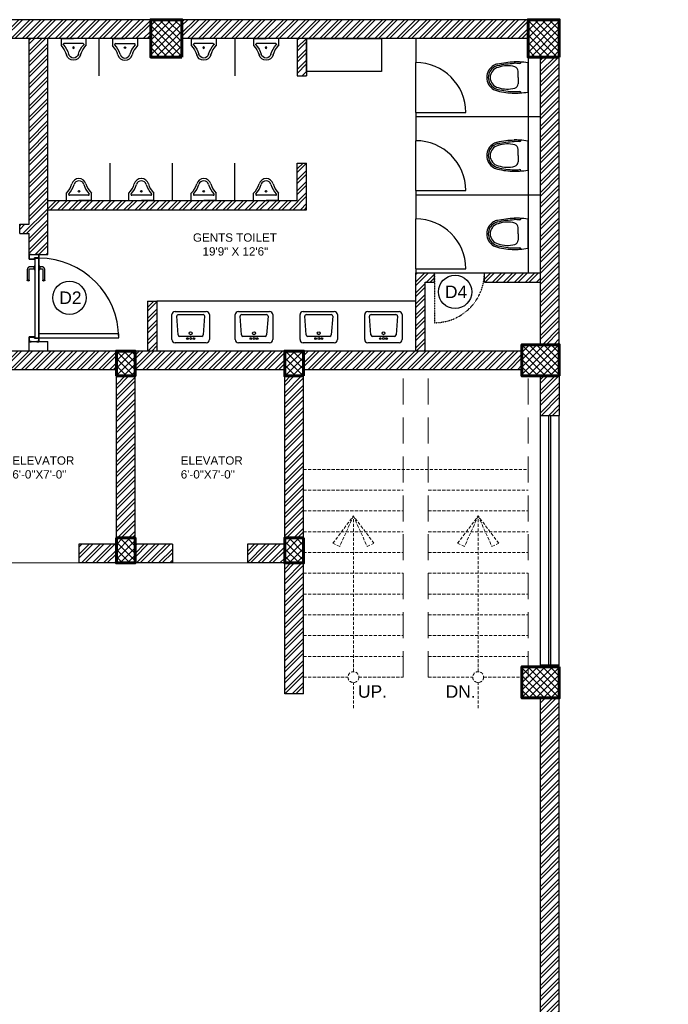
# Model space of a CAD drawing. Header units: inches. Extents: x 130606 to 158499, y 12149 to 19359.
# Tile 18 of 21: x 131524 to 131836, y 17878 to 18352. Entities that reach past the tile are written whole.
import ezdxf

# ---------------------------------------------------------------- set-up
doc = ezdxf.new("R2010")
doc.units = ezdxf.units.IN
doc.header["$MEASUREMENT"] = 0
doc.linetypes.add('HIDDEN', pattern=[0.375, 0.25, -0.125])
for name, color, linetype, lineweight in [('00-GRIDTEXT', 1, 'Continuous', 13), ('door 2', 42, 'Continuous', 20), ('KIT TEXT.', 5, 'Continuous', 5), ('PD_BRICK WALL_115', 134, 'Continuous', 30), ('PD_BRICK WALL_230', 4, 'Continuous', 50), ('PD_COLUMN', 2, 'Continuous', 60), ('PD_DOOR', 42, 'Continuous', 25), ('PD_FIXTURE', 21, 'Continuous', 25), ('PD_FURNITURE_LOOSE', 20, 'Continuous', 18), ('PD_HATCH', 45, 'Continuous', 9), ('PD_STAIR', 32, 'Continuous', 13), ('PD_WINDOW', 140, 'Continuous', 25)]:
    doc.layers.add(name, color=color, linetype=linetype, lineweight=lineweight)
doc.layers.add('PD_025_TEXT', color=61, linetype='Continuous')
doc.styles.add('ISO', font='isocp.shx', dxfattribs={"height": 250})
doc.styles.get("Standard").update_dxf_attribs({"font": 'arial.ttf', "height": 6})
doc.styles.add('style1', font='arial.ttf', dxfattribs={"height": 500})
doc.styles.add('STYLE3', font='romans.shx', dxfattribs={"height": 4})
pattern_1 = [(45, (276111.2745, 44121.918), (-1.767766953, 1.767766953), []), (135, (276111.2745, 44121.918), (-1.767766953, -1.767766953), [])]
pattern_2 = [(45, (157797.4604, 36231.8138), (-2.65165043, 2.65165043), []), (45, (157799.228, 36231.8138), (-2.65165043, 2.65165043), [])]

# ---------------------------------------------------------------- blocks, each defined once
blk = doc.blocks.new('A$C6E471120')
at = {"layer": 'KIT TEXT.', "color": 251, "char_height": 60.18, "attachment_point": 7, "style": 'ISO'}
for s, insert, width in [('\\pi300.49;{\\Fromans|c0;\\W0.8;WORK TABLE}', (-5068, -328, 489), 1050.28), ('\\pi325.49;{\\Fromans|c0;\\W0.8;WORK TABLE \\P\\pi370.19;WITH SINK}', (-834, -1718, 489), 1100.28), ('\\pi300.49;{\\Fromans|c0;\\W0.8;WORK TABLE}', (-5344, -1933, 489), 1050.28), ('\\pi300.49;{\\Fromans|c0;\\W0.8;WORK TABLE}', (-5344, -2683, 489), 1050.28), ('\\pi526.07;{\\Fromans|c0;\\W0.8; \\P\\pi263.59;CHEST FREEZER}', (-2321, -2769, 489), 1100.28), ('\\pi526.07;{\\Fromans|c0;\\W0.8; \\P\\pi263.59;CHEST FREEZER}', (-1183, -2769, 489), 1100.28)]:
    blk.add_mtext(s, dxfattribs=dict(at, insert=insert, width=width))
blk = doc.blocks.new('LV')
at = {"color": 251}
for p, q in [((-254, 510), (254, 510)), ((-305, 51), (-305, 459)), ((-205, 127), (-226, 431)), ((-201, 458), (203, 458)), ((228, 431), (205, 127)), ((305, 459), (305, 51)), ((254, 0), (-254, 0)), ((180, 103), (-180, 103))]:
    blk.add_line(p, q, dxfattribs=at)
for centre, radius in [((0, 154), 23.6), ((-51, 67), 14.4), ((0, 67), 15.3), ((51, 67), 14.4)]:
    blk.add_circle(centre, radius, dxfattribs=at)
for centre, radius, start, end in [((-254, 459), 50.8, 90, 180), ((254, 459), 50.8, 0, 90), ((-201, 433), 25.4, 90, 184.2016), ((203, 433), 25.4, 355.4179, 90), ((-254, 51), 50.8, 180, 270), ((-180, 129), 25.4, 184.2016, 270), ((180, 129), 25.4, 270, 355.4179), ((254, 51), 50.8, 270, 0)]:
    blk.add_arc(centre, radius, start, end, dxfattribs=at)
blk = doc.blocks.new('A$C33087201')
at = {"color": 251}
for p, q in [((0, 290), (165, 290)), ((0, 290), (0, 193)), ((330, 290), (165, 290)), ((330, 290), (330, 193)), ((38, 221), (292, 221))]:
    blk.add_line(p, q, dxfattribs=at)
blk.add_circle((165, 168), 10.4, dxfattribs=at)
for centre, radius, start, end in [((-216, -16), 301, 16.9059, 44.1446), ((38, 211), 10, 90, 221.8242), ((-216, -16), 331, 16.9059, 41.8242), ((546, -16), 331, 138.1758, 163.0941), ((546, -16), 301, 135.8554, 163.0941), ((292, 211), 10, 318.1758, 90), ((165, 96), 96.2, 195.0681, 270.0943), ((165, 96), 66.2, 195.0681, 270.0943), ((165, 96), 66.2, 269.9057, 344.9319), ((165, 96), 96.2, 269.9057, 344.9319)]:
    blk.add_arc(centre, radius, start, end, dxfattribs=at)
blk = doc.blocks.new('D4')
at = {"layer": 'PD_DOOR', "color": 251}
blk.add_circle((0, 0), 8, dxfattribs=at)
at = {"layer": 'PD_DOOR', "color": 251, "insert": (-4.87, 3.03), "char_height": 6, "width": 47.1418, "attachment_point": 1}
blk.add_mtext('D4', dxfattribs=at)
blk = doc.blocks.new('A$C24556D30')
at = {"color": 251}
for p, q in [((170, 400), (170, 20)), ((300, 210), (300, 292)), ((300, 210), (300, 128))]:
    blk.add_line(p, q, dxfattribs=at)
for points in [[(280, 413, 0.02753), (170, 400, 0.02753)], [(570, 386, 0.054905), (350, 415, 0.054905)], [(565, 366, 0.054905), (350, 395, 0.054905)], [(300, 210), (300, 290, 0.704392)], [(300, 210), (300, 130, -0.704392)], [(170, 20, 0.02753), (280, 7, 0.02753)], [(565, 54, -0.054905), (350, 25, -0.054905)], [(570, 34, -0.054905), (350, 5, -0.054905)]]:
    blk.add_lwpolyline(points, format="xyb", dxfattribs=at)
for centre, radius, start, end in [((280, 413), 20, 184.5905, 273.8823), ((350, -585), 1000, 90, 94.0204), ((350, -585), 980, 90, 94.0204), ((360, 292), 60, 105.9249, 180), ((439, 15), 348, 69.701, 105.9249), ((530, 210), 135, 0, 77.2425), ((530, 210), 160, 60, 77.2425), ((530, 210), 180, 60, 77.2425), ((530, 210), 160, 0, 60), ((530, 210), 180, 0, 60), ((530, 210), 135, 282.7575, 0), ((530, 210), 160, 300, 0), ((530, 210), 180, 300, 0), ((280, 7), 20, 86.1177, 175.4095), ((350, 1005), 1000, 265.9796, 270), ((350, 1005), 980, 265.9796, 270), ((360, 128), 60, 180, 254.0751), ((439, 405), 348, 254.0751, 290.299), ((530, 210), 160, 282.7575, 300), ((530, 210), 180, 282.7575, 300)]:
    blk.add_arc(centre, radius, start, end, dxfattribs=at)
blk = doc.blocks.new('door 1')
at = {"layer": 'PD_DOOR', "color": 251}
for p, q in [((159756, 15338), (159696, 15338)), ((159696, 15338), (159696, 15313)), ((159696, 15313), (159696, 15338)), ((159696, 15338), (159756, 15338)), ((159696, 15213), (159696, 15338)), ((159696, 15313), (159698, 15313)), ((159698, 15313), (159696, 15313)), ((159698, 15313), (159698, 15336)), ((159698, 15336), (159754, 15336)), ((159754, 15336), (159698, 15336)), ((159698, 15336), (159698, 15313)), ((159754, 15336), (159754, 15268)), ((159754, 15268), (159754, 15336)), ((159756, 15266), (159756, 15338)), ((159756, 15338), (159756, 15266)), ((160473, 15356), (160473, 15360)), ((160473, 15360), (160473, 15356)), ((160603, 15360), (160473, 15360)), ((160473, 15360), (160473, 15336)), ((160473, 15360), (160473, 15360)), ((160473, 15335), (160473, 15360)), ((160473, 15335), (160473, 15339)), ((160473, 15339), (160473, 15335)), ((160473, 15336), (160473, 15335)), ((160473, 15335), (160603, 15335)), ((160605, 15273), (160605, 15263)), ((160622, 15273), (160605, 15273)), ((160605, 15273), (160622, 15273)), ((160615, 15323), (160615, 15273)), ((160640, 15273), (160615, 15273)), ((160615, 15273), (160622, 15273)), ((160622, 15273), (160625, 15273)), ((160625, 15273), (160628, 15273)), ((160628, 15273), (160631, 15273)), ((160628, 15273), (160650, 15273)), ((160631, 15273), (160634, 15273)), ((160634, 15273), (160640, 15273)), ((160650, 15273), (160634, 15273)), ((160640, 15273), (160640, 15323)), ((160650, 15263), (160650, 15273)), ((160796, 15338), (160736, 15338)), ((160736, 15338), (160736, 15266)), ((160736, 15266), (160736, 15338)), ((160736, 15338), (160796, 15338)), ((160738, 15268), (160738, 15336)), ((160738, 15336), (160794, 15336)), ((160794, 15336), (160738, 15336)), ((160738, 15336), (160738, 15268)), ((160794, 15336), (160794, 15313)), ((160794, 15313), (160794, 15336)), ((160794, 15313), (160796, 15313)), ((160796, 15313), (160794, 15313)), ((160796, 15313), (160796, 15338)), ((160796, 15338), (160796, 15313)), ((160796, 15338), (160796, 15213)), ((159698, 15238), (159696, 15238)), ((159696, 15238), (159696, 15213)), ((159696, 15213), (159696, 15238)), ((159696, 15238), (159698, 15238)), ((159696, 15213), (159741, 15213)), ((159741, 15213), (159696, 15213)), ((159696, 15213), (159744, 15213)), ((159744, 15213), (159696, 15213)), ((159698, 15215), (159698, 15238)), ((159698, 15238), (159698, 15215)), ((159739, 15215), (159698, 15215)), ((159698, 15215), (159739, 15215)), ((159754, 15268), (159739, 15268)), ((159739, 15268), (159739, 15215)), ((159739, 15215), (159739, 15268)), ((159739, 15268), (159754, 15268)), ((159741, 15213), (159741, 15266)), ((159741, 15266), (159756, 15266)), ((159756, 15266), (159741, 15266)), ((159741, 15266), (159741, 15213)), ((160748, 15263), (159744, 15263)), ((159744, 15263), (159744, 15213)), ((160748, 15263), (159744, 15263)), ((159744, 15263), (159744, 15213)), ((159794, 15213), (159744, 15213)), ((159744, 15213), (159744, 14209)), ((159744, 15213), (160748, 15213)), ((159744, 15213), (159794, 15213)), ((159744, 15213), (159794, 15213)), ((159794, 15213), (159744, 15213)), ((159794, 14209), (159794, 15213)), ((159794, 15213), (160748, 15213)), ((159794, 15213), (160748, 15213)), ((160748, 15213), (159794, 15213)), ((160473, 15165), (160473, 15161)), ((160473, 15161), (160473, 15165)), ((160603, 15165), (160473, 15165)), ((160473, 15165), (160473, 15141)), ((160473, 15165), (160473, 15165)), ((160473, 15140), (160473, 15165)), ((160650, 15263), (160605, 15263)), ((160605, 15263), (160650, 15263)), ((160605, 15213), (160605, 15203)), ((160605, 15213), (160650, 15213)), ((160639, 15213), (160605, 15213)), ((160605, 15203), (160650, 15203)), ((160650, 15203), (160605, 15203)), ((160615, 15203), (160615, 15178)), ((160615, 15203), (160640, 15203)), ((160640, 15203), (160615, 15203)), ((160618, 15268), (160618, 15263)), ((160638, 15268), (160618, 15268)), ((160618, 15268), (160638, 15268)), ((160638, 15263), (160618, 15263)), ((160618, 15263), (160638, 15263)), ((160618, 15213), (160618, 15208)), ((160618, 15213), (160638, 15213)), ((160618, 15213), (160618, 15213)), ((160638, 15213), (160618, 15213)), ((160618, 15208), (160638, 15208)), ((160638, 15208), (160618, 15208)), ((160638, 15263), (160638, 15268)), ((160638, 15208), (160638, 15213)), ((160650, 15213), (160639, 15213)), ((160640, 15178), (160640, 15203)), ((160650, 15203), (160650, 15213)), ((160736, 15266), (160751, 15266)), ((160751, 15266), (160736, 15266)), ((160753, 15268), (160738, 15268)), ((160738, 15268), (160753, 15268)), ((160748, 15213), (160748, 15263)), ((160748, 15263), (160748, 15213)), ((160748, 15213), (160796, 15213)), ((160796, 15213), (160748, 15213)), ((160751, 15266), (160751, 15213)), ((160751, 15213), (160751, 15266)), ((160751, 15213), (160796, 15213)), ((160796, 15213), (160751, 15213)), ((160753, 15215), (160753, 15268)), ((160753, 15268), (160753, 15215)), ((160794, 15215), (160753, 15215)), ((160753, 15215), (160794, 15215)), ((160796, 15238), (160794, 15238)), ((160794, 15238), (160794, 15215)), ((160794, 15215), (160794, 15238)), ((160794, 15238), (160796, 15238)), ((160796, 15213), (160796, 15238)), ((160796, 15238), (160796, 15213)), ((160473, 15144), (160473, 15140)), ((160473, 15140), (160473, 15144)), ((160473, 15141), (160473, 15140)), ((160473, 15140), (160603, 15140)), ((159744, 14209), (159794, 14209))]:
    blk.add_line(p, q, dxfattribs=at)
at = {"layer": 'PD_DOOR', "color": 251, "flags": 128}
for points in [[(160460, 15348), (160460, 15348), (160460, 15349), (160461, 15349), (160461, 15350), (160461, 15350), (160461, 15351), (160461, 15351), (160461, 15352), (160461, 15352), (160461, 15353), (160462, 15353), (160462, 15353), (160462, 15354), (160462, 15354), (160463, 15355), (160463, 15355), (160463, 15356), (160464, 15356), (160464, 15356), (160464, 15357), (160465, 15357), (160465, 15357), (160465, 15358), (160466, 15358), (160466, 15358), (160467, 15358), (160467, 15359), (160467, 15359), (160468, 15359), (160468, 15359), (160469, 15359), (160469, 15360), (160470, 15360), (160470, 15360), (160471, 15360), (160471, 15360), (160472, 15360), (160472, 15360), (160473, 15360), (160473, 15360)], [(160473, 15335), (160472, 15335), (160472, 15335), (160471, 15335), (160471, 15335), (160470, 15335), (160470, 15336), (160469, 15336), (160469, 15336), (160469, 15336), (160468, 15336), (160468, 15336), (160467, 15337), (160467, 15337), (160466, 15337), (160466, 15337), (160465, 15338), (160465, 15338), (160465, 15338), (160464, 15339), (160464, 15339), (160464, 15339), (160463, 15340), (160463, 15340), (160463, 15340), (160462, 15341), (160462, 15341), (160462, 15342), (160462, 15342), (160461, 15343), (160461, 15343), (160461, 15344), (160461, 15344), (160461, 15345), (160461, 15345), (160461, 15346), (160461, 15346), (160460, 15347), (160460, 15347), (160460, 15348), (160460, 15348)], [(160640, 15323), (160640, 15324), (160640, 15326), (160640, 15327), (160640, 15329), (160640, 15330), (160639, 15332), (160639, 15333), (160639, 15334), (160638, 15336), (160637, 15337), (160637, 15339), (160636, 15340), (160635, 15341), (160635, 15343), (160634, 15344), (160633, 15345), (160632, 15346), (160631, 15347), (160630, 15348), (160629, 15350), (160628, 15351), (160627, 15352), (160626, 15352), (160624, 15353), (160623, 15354), (160622, 15355), (160621, 15356), (160619, 15356), (160618, 15357), (160617, 15358), (160615, 15358), (160614, 15359), (160612, 15359), (160611, 15359), (160609, 15360), (160608, 15360), (160606, 15360), (160605, 15360), (160603, 15360), (160603, 15360)], [(160603, 15335), (160603, 15335), (160604, 15335), (160604, 15335), (160605, 15335), (160605, 15335), (160606, 15335), (160606, 15335), (160607, 15335), (160607, 15334), (160608, 15334), (160608, 15334), (160609, 15334), (160609, 15333), (160610, 15333), (160610, 15333), (160610, 15333), (160611, 15332), (160611, 15332), (160612, 15332), (160612, 15331), (160612, 15331), (160613, 15331), (160613, 15330), (160613, 15330), (160613, 15329), (160614, 15329), (160614, 15329), (160614, 15328), (160614, 15328), (160615, 15327), (160615, 15327), (160615, 15326), (160615, 15326), (160615, 15325), (160615, 15325), (160615, 15324), (160615, 15324), (160615, 15323), (160615, 15323), (160615, 15323)], [(160460, 15153), (160460, 15153), (160460, 15154), (160461, 15154), (160461, 15155), (160461, 15155), (160461, 15156), (160461, 15156), (160461, 15157), (160461, 15157), (160461, 15158), (160462, 15158), (160462, 15158), (160462, 15159), (160462, 15159), (160463, 15160), (160463, 15160), (160463, 15161), (160464, 15161), (160464, 15161), (160464, 15162), (160465, 15162), (160465, 15162), (160465, 15163), (160466, 15163), (160466, 15163), (160467, 15163), (160467, 15164), (160467, 15164), (160468, 15164), (160468, 15164), (160469, 15164), (160469, 15165), (160470, 15165), (160470, 15165), (160471, 15165), (160471, 15165), (160472, 15165), (160472, 15165), (160473, 15165), (160473, 15165)], [(160473, 15140), (160472, 15140), (160472, 15140), (160471, 15140), (160471, 15140), (160470, 15140), (160470, 15141), (160469, 15141), (160469, 15141), (160469, 15141), (160468, 15141), (160468, 15141), (160467, 15142), (160467, 15142), (160466, 15142), (160466, 15142), (160465, 15143), (160465, 15143), (160465, 15143), (160464, 15144), (160464, 15144), (160464, 15144), (160463, 15145), (160463, 15145), (160463, 15145), (160462, 15146), (160462, 15146), (160462, 15147), (160462, 15147), (160461, 15148), (160461, 15148), (160461, 15149), (160461, 15149), (160461, 15150), (160461, 15150), (160461, 15151), (160461, 15151), (160460, 15152), (160460, 15152), (160460, 15153), (160460, 15153)], [(160603, 15140), (160604, 15140), (160606, 15140), (160607, 15140), (160609, 15141), (160610, 15141), (160612, 15141), (160613, 15142), (160615, 15142), (160616, 15143), (160618, 15143), (160619, 15144), (160620, 15144), (160622, 15145), (160623, 15146), (160624, 15147), (160625, 15148), (160627, 15148), (160628, 15149), (160629, 15150), (160630, 15152), (160631, 15153), (160632, 15154), (160633, 15155), (160634, 15156), (160634, 15157), (160635, 15159), (160636, 15160), (160637, 15161), (160637, 15163), (160638, 15164), (160638, 15165), (160639, 15167), (160639, 15168), (160640, 15170), (160640, 15171), (160640, 15173), (160640, 15174), (160640, 15176), (160640, 15177), (160640, 15178)], [(160615, 15178), (160615, 15177), (160615, 15177), (160615, 15176), (160615, 15176), (160615, 15175), (160615, 15175), (160615, 15174), (160615, 15174), (160615, 15173), (160614, 15173), (160614, 15172), (160614, 15172), (160614, 15171), (160614, 15171), (160613, 15171), (160613, 15170), (160613, 15170), (160612, 15169), (160612, 15169), (160612, 15169), (160611, 15168), (160611, 15168), (160611, 15168), (160610, 15167), (160610, 15167), (160609, 15167), (160609, 15167), (160608, 15166), (160608, 15166), (160607, 15166), (160607, 15166), (160607, 15166), (160606, 15166), (160606, 15165), (160605, 15165), (160605, 15165), (160604, 15165), (160604, 15165), (160603, 15165), (160603, 15165)]]:
    blk.add_lwpolyline(points, dxfattribs=at)
at = {"layer": 'PD_DOOR', "color": 251}
blk.add_arc((159744, 15213), 1004, 270, 0, dxfattribs=at)
blk = doc.blocks.new('DOOR1')
at = {"color": 251, "xscale": 0.03818181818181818, "yscale": 0.03818181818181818, "zscale": 0.03818181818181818, "rotation": 90}
blk.add_blockref('door 1', (-2370.94, -8406.75), dxfattribs=at)
blk = doc.blocks.new('Ar plan')
at = {"layer": 'PD_HATCH'}
h = blk.add_hatch(dxfattribs=at)
h.set_pattern_fill('ANSI32', color=251, scale=10)
h.set_pattern_definition([(45, (130673.841, 17518.1774), (-2.65165, 2.65165), []), (45, (130675.6088, 17518.1774), (-2.65165, 2.65165), [])])
h.paths.add_polyline_path([(130676.99, 17560.93), (130667.99, 17560.93), (130667.99, 17479.43), (130676.99, 17479.43)])
h.paths.add_polyline_path([(131038.49, 17413.43), (130868.99, 17413.43), (130868.99, 17404.43), (131038.49, 17404.43)])
h.paths.add_polyline_path([(131222.99, 17413.43), (131053.49, 17413.43), (131053.49, 17404.43), (131222.99, 17404.43)])
h.paths.add_polyline_path([(130676.99, 18277.43), (130667.99, 18277.43), (130667.99, 18195.93), (130676.99, 18195.93)])
h.paths.add_polyline_path([(130676.99, 18180.93), (130667.99, 18180.93), (130667.99, 18040.93), (130676.99, 18040.93)])
h.paths.add_polyline_path([(130676.99, 18025.93), (130667.99, 18025.93), (130667.99, 17885.93), (130676.99, 17885.93)])
h.paths.add_polyline_path([(130676.99, 17870.93), (130667.99, 17870.93), (130667.99, 17730.93), (130676.99, 17730.93)])
h.paths.add_polyline_path([(130676.99, 17715.93), (130667.99, 17715.93), (130667.99, 17575.93), (130676.99, 17575.93)])
h.paths.add_polyline_path([(131768.99, 18352.43), (131602.49, 18352.43), (131602.49, 18343.43), (131768.99, 18343.43)])
h.paths.add_polyline_path([(131587.49, 18352.43), (131422.49, 18352.43), (131422.49, 18343.43), (131587.49, 18343.43)])
h.paths.add_polyline_path([(131407.49, 18352.43), (131237.99, 18352.43), (131237.99, 18343.43), (131407.49, 18343.43)])
h.paths.add_polyline_path([(131222.99, 18352.43), (131053.49, 18352.43), (131053.49, 18343.43), (131222.99, 18343.43)])
h.paths.add_polyline_path([(130853.99, 18352.43), (130742.99, 18352.43), (130742.99, 18343.43), (130853.99, 18343.43)])
h.paths.add_polyline_path([(130727.99, 18352.43), (130667.99, 18352.43), (130667.99, 18292.43), (130676.99, 18292.43), (130676.99, 18343.43), (130727.99, 18343.43)])
h.paths.add_polyline_path([(130676.99, 17464.43), (130667.99, 17464.43), (130667.99, 17404.43), (130727.99, 17404.43), (130727.99, 17413.43), (130676.99, 17413.43)])
h.paths.add_polyline_path([(130853.99, 17413.43), (130742.99, 17413.43), (130742.99, 17404.43), (130853.99, 17404.43)])
h.paths.add_polyline_path([(131262.74, 17413.43), (131237.99, 17413.43), (131237.99, 17404.43), (131262.74, 17404.43)])
h.paths.add_polyline_path([(131407.49, 17413.43), (131382.74, 17413.43), (131382.74, 17404.43), (131407.49, 17404.43)])
h.paths.add_polyline_path([(131444.99, 17413.43), (131422.49, 17413.43), (131422.49, 17404.43), (131444.99, 17404.43)])
h.paths.add_polyline_path([(131587.49, 17413.43), (131564.99, 17413.43), (131564.99, 17404.43), (131587.49, 17404.43)])
h.paths.add_polyline_path([(131624.99, 17413.43), (131602.49, 17413.43), (131602.49, 17404.43), (131624.99, 17404.43)])
h.paths.add_polyline_path([(131768.99, 17413.43), (131744.99, 17413.43), (131744.99, 17404.43), (131768.99, 17404.43)])
h.paths.add_polyline_path([(131783.99, 17422.43), (131774.99, 17422.43)])
h.paths.add_polyline_path([(131783.99, 17560.93), (131774.99, 17560.93), (131774.99, 17422.43), (131783.99, 17422.43)])
h.paths.add_polyline_path([(131783.99, 17715.93), (131774.99, 17715.93), (131774.99, 17575.93), (131783.99, 17575.93)])
h.paths.add_polyline_path([(131783.99, 18025.93), (131774.99, 18025.93), (131774.99, 17730.93), (131783.99, 17730.93)])
h.paths.add_polyline_path([(131783.99, 18334.43), (131774.99, 18334.43), (131774.99, 18195.93), (131783.99, 18195.93)])
h.paths.add_polyline_path([(131765.99, 18192.93), (131660.99, 18192.93), (131660.99, 18183.93), (131765.99, 18183.93)])
h.paths.add_polyline_path([(131660.99, 18180.93), (131651.99, 18180.93), (131651.99, 18102.93), (131660.99, 18102.93)])
h.paths.add_polyline_path([(131651.99, 18192.93), (131579.99, 18192.93), (131579.99, 18183.93), (131651.99, 18183.93)])
h.paths.add_polyline_path([(131579.99, 18180.93), (131570.99, 18180.93), (131570.99, 18102.93), (131579.99, 18102.93)])
h.paths.add_polyline_path([(131570.99, 18192.93), (131489.99, 18192.93), (131489.99, 18090.93), (131516.99, 18090.93), (131516.99, 18099.93), (131498.99, 18099.93), (131498.99, 18183.93), (131570.99, 18183.93)])
h.paths.add_polyline_path([(131570.99, 18099.93), (131552.99, 18099.93), (131552.99, 18090.93), (131570.99, 18090.93)], flags=17)
h.paths.add_polyline_path([(131597.99, 18099.93), (131579.99, 18099.93), (131579.99, 18090.93), (131597.99, 18090.93)])
h.paths.add_polyline_path([(131651.99, 18099.93), (131633.99, 18099.93), (131633.99, 18090.93), (131651.99, 18090.93)])
h.paths.add_polyline_path([(131660.99, 18090.93), (131651.99, 18090.93), (131651.99, 18027.93), (131660.99, 18027.93)])
h.paths.add_polyline_path([(131783.99, 18041.93), (131774.99, 18041.93), (131774.99, 18040.93), (131783.99, 18040.93)])
h.paths.add_polyline_path([(131783.99, 18180.93), (131774.99, 18180.93), (131774.99, 18161.93), (131783.99, 18161.93)])
h.paths.add_polyline_path([(130905.74, 18343.43), (130905.74, 18352.43), (130868.99, 18352.43), (130868.99, 18343.43)])
h.paths.add_polyline_path([(131001.74, 18352.43), (131001.74, 18343.43), (131038.49, 18343.43), (131038.49, 18352.43)])
h = blk.add_hatch(dxfattribs=at)
h.set_pattern_fill('ANSI37', color=251, scale=20)
h.set_pattern_definition(pattern_1)
h.paths.add_polyline_path([(131602.49, 18352.43), (131587.49, 18352.43), (131587.49, 18334.43), (131602.49, 18334.43)])
h = blk.add_hatch(dxfattribs=at)
h.set_pattern_fill('ANSI37', color=251, scale=20)
h.set_pattern_definition(pattern_1)
h.paths.add_polyline_path([(131783.99, 18352.43), (131768.99, 18352.43), (131768.99, 18334.43), (131783.99, 18334.43)])
h = blk.add_hatch(dxfattribs=at)
h.set_pattern_fill('ANSI32', color=251, scale=10)
h.set_pattern_definition(pattern_2)
h.paths.add_polyline_path([(131258.99, 18343.43), (131252.99, 18343.43), (131252.99, 18307.43), (131258.99, 18307.43)])
h.paths.add_polyline_path([(131258.99, 18307.43), (131252.99, 18307.43), (131252.99, 18271.43), (131258.99, 18271.43)])
h.paths.add_polyline_path([(131252.99, 18271.43), (131252.99, 18235.43), (131258.99, 18235.43), (131258.99, 18271.43)])
h.paths.add_polyline_path([(131258.99, 18235.43), (131252.99, 18235.43), (131252.99, 18199.43), (131258.99, 18199.43)])
h.paths.add_polyline_path([(131258.99, 18199.43), (131252.99, 18199.43), (131252.99, 18163.43), (131258.99, 18163.43)])
h.paths.add_polyline_path([(131258.99, 18163.43), (131252.99, 18163.43), (131252.99, 18127.43), (131258.99, 18127.43)])
h.paths.add_polyline_path([(131537.99, 18343.43), (131528.99, 18343.43), (131528.99, 18253.93), (131524.49, 18253.93), (131524.49, 18249.43), (131528.99, 18249.43), (131528.99, 18239.43), (131537.99, 18239.43)])
h.paths.add_polyline_path([(131456.99, 18343.43), (131452.49, 18343.43), (131452.49, 18253.93), (131447.99, 18253.93), (131447.99, 18249.43), (131482.49, 18249.43), (131482.49, 18253.93), (131456.99, 18253.93)])
h.paths.add_polyline_path([(131452.49, 18325.43), (131449.49, 18325.43), (131449.49, 18320.93), (131452.49, 18320.93)], flags=17)
h.paths.add_polyline_path([(131425.49, 18325.43), (131422.49, 18325.43), (131422.49, 18334.43), (131417.99, 18334.43), (131417.99, 18325.43), (131407.49, 18325.43), (131407.49, 18320.93), (131425.49, 18320.93)])
h.paths.add_polyline_path([(131371.49, 18343.43), (131366.99, 18343.43), (131366.99, 18327.43), (131366.99, 18320.93), (131371.49, 18320.93), (131371.49, 18325.43)])
h.paths.add_polyline_path([(131662.49, 18343.43), (131657.99, 18343.43), (131657.99, 18325.43), (131662.49, 18325.43)])
h = blk.add_hatch(dxfattribs=at)
h.set_pattern_fill('ANSI32', color=251, scale=10)
h.set_pattern_definition(pattern_2)
h.paths.add_polyline_path([(131590.49, 18216.93), (131585.99, 18216.93), (131585.99, 18192.93), (131590.49, 18192.93)])
h.paths.add_polyline_path([(131723.99, 18230.55), (131714.99, 18230.55), (131714.99, 18192.93), (131719.49, 18192.93), (131719.49, 18226.05), (131723.99, 18226.05)])
h.paths.add_polyline_path([(131774.99, 18230.55), (131747.99, 18230.55), (131747.99, 18226.05), (131774.99, 18226.05)])
h.paths.add_polyline_path([(131662.49, 18283.43), (131657.99, 18283.43), (131657.99, 18265.43), (131537.99, 18265.43), (131537.99, 18260.93), (131662.49, 18260.93)])
h = blk.add_hatch(dxfattribs=at)
h.set_pattern_fill('ANSI37', color=251, scale=20)
h.set_pattern_definition(pattern_1)
h.paths.add_polyline_path([(131660.99, 18180.93), (131660.99, 18192.93), (131651.99, 18192.93), (131651.99, 18180.93)])
h.paths.add_polyline_path([(131579.99, 18180.93), (131579.99, 18192.93), (131570.99, 18192.93), (131570.99, 18180.93)])
h.paths.add_polyline_path([(131579.99, 18090.93), (131579.99, 18102.93), (131570.99, 18102.93), (131570.99, 18090.93)])
h.paths.add_polyline_path([(131660.99, 18102.93), (131651.99, 18102.93), (131651.99, 18090.93), (131660.99, 18090.93)])
h = blk.add_hatch(dxfattribs=at)
h.set_pattern_fill('ANSI37', color=251, scale=20)
h.set_pattern_definition(pattern_1)
h.paths.add_polyline_path([(131783.99, 18180.93), (131783.99, 18195.93), (131765.99, 18195.93), (131765.99, 18180.93)])
h = blk.add_hatch(dxfattribs=at)
h.set_pattern_fill('ANSI37', color=251, scale=20)
h.set_pattern_definition(pattern_1)
h.paths.add_polyline_path([(131783.99, 18040.93), (131783.99, 18025.93), (131765.99, 18025.93), (131765.99, 18040.93)])
at = {"layer": 'door 2', "color": 251}
for p, q in [((131516.99, 18090.93), (131552.99, 18090.93)), ((131597.99, 18090.93), (131633.99, 18090.93))]:
    blk.add_line(p, q, dxfattribs=at)
at = {"layer": 'PD_BRICK WALL_115', "color": 251, "lineweight": 30}
for p, q in [((131783.99, 18352.43), (131001.74, 18352.43)), ((131587.49, 18343.43), (131422.49, 18343.43)), ((131528.99, 18253.93), (131528.99, 18343.43)), ((131768.99, 18343.43), (131602.48, 18343.43)), ((131657.99, 18343.43), (131657.99, 18325.43)), ((131662.49, 18343.43), (131662.49, 18325.43)), ((131768.99, 18334.43), (131768.99, 18230.55)), ((131657.99, 18325.43), (131662.49, 18325.43)), ((131657.99, 18265.43), (131657.99, 18283.43)), ((131657.99, 18283.43), (131662.49, 18283.43)), ((131662.49, 18260.93), (131662.49, 18283.43)), ((131537.99, 18265.43), (131657.99, 18265.43)), ((131537.99, 18260.93), (131662.49, 18260.93)), ((131524.49, 18253.93), (131528.99, 18253.93)), ((131524.49, 18249.43), (131524.49, 18253.93)), ((131524.49, 18249.43), (131528.99, 18249.43)), ((131528.99, 18239.43), (131528.99, 18249.43)), ((131714.99, 18192.93), (131714.99, 18230.55)), ((131714.99, 18230.55), (131723.99, 18230.55)), ((131723.99, 18226.05), (131723.99, 18230.55)), ((131747.99, 18226.05), (131747.99, 18230.55)), ((131747.99, 18230.55), (131774.99, 18230.55)), ((131719.49, 18192.93), (131719.49, 18226.05)), ((131719.49, 18226.05), (131723.99, 18226.05)), ((131747.99, 18226.05), (131774.99, 18226.05)), ((131585.99, 18216.93), (131585.99, 18192.93)), ((131585.99, 18216.93), (131590.49, 18216.93)), ((131590.49, 18216.93), (131590.49, 18192.93)), ((131570.99, 18192.93), (131489.99, 18192.93)), ((131765.99, 18192.93), (131570.99, 18192.93)), ((131570.99, 18183.93), (131498.99, 18183.93)), ((131570.99, 18099.93), (131570.99, 18183.93)), ((131579.99, 18099.93), (131579.99, 18183.93)), ((131651.99, 18183.93), (131579.99, 18183.93)), ((131651.99, 18099.93), (131651.99, 18183.93)), ((131660.99, 18027.93), (131660.99, 18183.93)), ((131765.99, 18183.93), (131660.99, 18183.93)), ((131774.99, 18161.93), (131774.99, 18180.93)), ((131783.99, 18180.93), (131783.99, 18161.93)), ((131774.99, 18161.93), (131783.99, 18161.93)), ((131570.99, 18099.93), (131552.99, 18099.93)), ((131552.99, 18099.93), (131552.99, 18090.93)), ((131597.99, 18099.93), (131579.99, 18099.93)), ((131597.99, 18099.93), (131597.99, 18090.93)), ((131651.99, 18099.93), (131633.99, 18099.93)), ((131633.99, 18099.93), (131633.99, 18090.93)), ((131570.99, 18090.93), (131552.99, 18090.93)), ((131597.99, 18090.93), (131570.99, 18090.93)), ((131651.99, 18090.93), (131633.99, 18090.93)), ((131651.99, 18027.93), (131651.99, 18090.93)), ((131774.99, 18040.93), (131774.99, 18041.93)), ((131774.99, 18041.93), (131783.99, 18041.93)), ((131783.99, 17730.93), (131783.99, 18041.93)), ((131660.99, 18027.93), (131651.99, 18027.93)), ((131774.99, 17730.93), (131774.99, 18025.93))]:
    blk.add_line(p, q, dxfattribs=at)
for points in [[(131528.99, 18239.43), (131537.99, 18239.43), (131537.99, 18343.43)], [(131774.99, 18195.93), (131774.99, 18334.43)], [(131783.99, 18195.93), (131783.99, 18195.93), (131783.99, 18334.43)]]:
    blk.add_lwpolyline(points, dxfattribs=at)
at = {"layer": 'PD_BRICK WALL_230', "color": 251, "lineweight": 30}
for p, q in [((131528.99, 18197.43), (131537.99, 18197.43)), ((131528.99, 18192.93), (131528.99, 18197.43)), ((131537.99, 18192.93), (131537.99, 18197.43)), ((131570.99, 18090.93), (131570.99, 18192.93))]:
    blk.add_line(p, q, dxfattribs=at)
at = {"layer": 'PD_COLUMN', "color": 251}
for points in [[(131602.49, 18334.43), (131587.49, 18334.43), (131587.49, 18352.43), (131602.49, 18352.43)], [(131783.99, 18334.43), (131768.99, 18334.43), (131768.99, 18352.43), (131783.99, 18352.43)], [(131570.99, 18180.93), (131570.99, 18192.93), (131579.99, 18192.93), (131579.99, 18180.93)], [(131660.99, 18180.93), (131660.99, 18192.93), (131651.99, 18192.93), (131651.99, 18180.93)], [(131783.99, 18180.93), (131783.99, 18195.93), (131765.99, 18195.93), (131765.99, 18180.93)], [(131570.99, 18102.93), (131570.99, 18090.93), (131579.99, 18090.93), (131579.99, 18102.93)], [(131660.99, 18102.93), (131660.99, 18090.93), (131651.99, 18090.93), (131651.99, 18102.93)], [(131783.99, 18040.93), (131783.99, 18025.93), (131765.99, 18025.93), (131765.99, 18040.93)]]:
    blk.add_lwpolyline(points, close=True, dxfattribs=at)
at = {"layer": 'PD_DOOR', "color": 251}
blk.add_circle((131548.39, 18218.56), 8, dxfattribs=at)
at = {"layer": 'PD_FIXTURE', "color": 251, "ltscale": 12}
for p, q in [((131562.74, 18325.43), (131562.74, 18343.43)), ((131627.99, 18343.43), (131627.99, 18325.43)), ((131714.99, 18343.43), (131714.99, 18331.8)), ((131714.99, 18307.8), (131714.99, 18331.8)), ((131714.99, 18307.8), (131714.99, 18294.18)), ((131714.99, 18307.8), (131738.99, 18307.8)), ((131714.99, 18305.8), (131774.99, 18305.8)), ((131714.99, 18270.18), (131714.99, 18294.18)), ((131567.99, 18265.43), (131567.99, 18283.43)), ((131597.99, 18265.43), (131597.99, 18283.43)), ((131627.99, 18265.43), (131627.99, 18283.43)), ((131714.99, 18270.18), (131714.99, 18256.55)), ((131714.99, 18270.18), (131738.99, 18270.18)), ((131714.99, 18268.18), (131774.99, 18268.18)), ((131714.99, 18232.55), (131714.99, 18256.55)), ((131714.99, 18232.55), (131714.99, 18230.55)), ((131714.99, 18232.55), (131738.99, 18232.55)), ((131723.99, 18230.55), (131747.99, 18230.55)), ((131714.99, 18216.93), (131590.49, 18216.93))]:
    blk.add_line(p, q, dxfattribs=at)
at = {"layer": 'PD_FIXTURE', "color": 251, "linetype": 'HIDDEN', "ltscale": 0.2}
blk.add_line((131723.99, 18230.55), (131723.99, 18206.55), dxfattribs=at)
at = {"layer": 'PD_FIXTURE', "color": 251, "ltscale": 12}
blk.add_lwpolyline([(131662.49, 18343.43), (131698.49, 18343.43), (131698.49, 18327.43), (131662.49, 18327.43)], close=True, dxfattribs=at)
for centre in [(131714.99, 18307.8), (131714.99, 18270.18), (131714.99, 18232.55)]:
    blk.add_arc(centre, 24, 0, 90, dxfattribs=at)
at = {"layer": 'PD_FIXTURE', "color": 251, "linetype": 'HIDDEN', "ltscale": 0.2}
blk.add_arc((131723.99, 18230.55), 24, 270, 0, dxfattribs=at)
at = {"layer": 'PD_FURNITURE_LOOSE', "color": 251, "linetype": 'HIDDEN', "ltscale": 50}
for p, q in [((131708.99, 18035.93), (131708.99, 18183.93)), ((131720.99, 18035.93), (131720.99, 18183.93)), ((131768.99, 18035.93), (131768.99, 18180.93))]:
    blk.add_line(p, q, dxfattribs=at)
at = {"layer": 'PD_STAIR', "color": 251, "linetype": 'HIDDEN', "ltscale": 6}
for p, q in [((131660.99, 18135.93), (131768.99, 18135.93)), ((131660.99, 18125.93), (131708.99, 18125.93)), ((131720.99, 18125.93), (131768.99, 18125.93)), ((131660.99, 18115.93), (131708.99, 18115.93)), ((131720.99, 18115.93), (131768.99, 18115.93)), ((131660.99, 18105.93), (131708.99, 18105.93)), ((131720.99, 18105.93), (131768.99, 18105.93)), ((131660.99, 18095.93), (131708.99, 18095.93)), ((131720.99, 18095.93), (131768.99, 18095.93)), ((131660.99, 18085.93), (131708.99, 18085.93)), ((131720.99, 18085.93), (131768.99, 18085.93)), ((131660.99, 18075.93), (131708.99, 18075.93)), ((131720.99, 18075.93), (131768.99, 18075.93)), ((131660.99, 18065.93), (131708.99, 18065.93)), ((131720.99, 18065.93), (131768.99, 18065.93)), ((131660.99, 18055.93), (131708.99, 18055.93)), ((131720.99, 18055.93), (131768.99, 18055.93)), ((131660.99, 18045.93), (131708.99, 18045.93)), ((131720.99, 18045.93), (131768.99, 18045.93)), ((131660.99, 18035.93), (131682.37, 18035.93)), ((131687.61, 18035.93), (131708.99, 18035.93)), ((131720.99, 18035.93), (131742.37, 18035.93)), ((131747.61, 18035.93), (131768.99, 18035.93))]:
    blk.add_line(p, q, dxfattribs=at)
for points in [[(131684.99, 18113.51), (131678.42, 18098.89), (131675.1, 18100.37), (131684.99, 18113.51)], [(131684.99, 18038.55), (131684.99, 18113.51)], [(131684.99, 18113.51), (131691.57, 18098.89), (131694.88, 18100.37), (131684.99, 18113.51)], [(131744.99, 18113.51), (131738.42, 18098.89), (131735.1, 18100.37), (131744.99, 18113.51)], [(131744.99, 18038.55), (131744.99, 18113.51)], [(131744.99, 18113.51), (131751.57, 18098.89), (131754.88, 18100.37), (131744.99, 18113.51)], [(131684.99, 18020.97), (131684.99, 18033.31)], [(131744.99, 18020.97), (131744.99, 18033.31)]]:
    blk.add_lwpolyline(points, dxfattribs=at)
for centre in [(131684.99, 18035.93), (131744.99, 18035.93)]:
    blk.add_circle(centre, 2.62, dxfattribs=at)
at = {"layer": 'PD_WINDOW', "color": 251}
for p, q in [((131774.99, 18041.93), (131774.99, 18161.93)), ((131778.99, 18041.93), (131778.99, 18161.93)), ((131779.99, 18041.93), (131779.99, 18161.93)), ((131783.99, 18041.93), (131783.99, 18161.93))]:
    blk.add_line(p, q, dxfattribs=at)
at = {"color": 251}
blk.add_blockref('D4', (131733.86, 18221.39), dxfattribs=at)
at = {"layer": '00-GRIDTEXT', "color": 251, "xscale": 0.03937007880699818, "yscale": 0.03937007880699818, "zscale": 0.03937007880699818}
blk.add_blockref('A$C6E471120', (131243.99, 18343.43), dxfattribs=at)
at = {"layer": 'PD_DOOR', "color": 251, "ltscale": 25}
blk.add_blockref('DOOR1', (134485.55, 20506.69), dxfattribs=at)
at = {"layer": 'PD_FIXTURE', "color": 251, "ltscale": 12}
for name, p, xscale, yscale, zscale in [('A$C33087201', (131556.37, 18332.89), -0.03636363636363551, 0.03636363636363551, 0.03636363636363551), ('A$C33087201', (131569.12, 18332.89), 0.03636363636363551, 0.03636363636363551, 0.03636363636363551), ('A$C33087201', (131618.99, 18332.89), -0.03636363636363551, 0.03636363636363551, 0.03636363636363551), ('A$C33087201', (131648.99, 18332.89), -0.03636363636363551, 0.03636363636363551, 0.03636363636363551), ('LV', (131606.71, 18196.93), 0.0295236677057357, 0.0295236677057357, 0.0295236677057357), ('LV', (131637.18, 18196.93), 0.0295236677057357, 0.0295236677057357, 0.0295236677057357), ('LV', (131668.3, 18196.93), 0.0295236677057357, 0.0295236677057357, 0.0295236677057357), ('LV', (131699.43, 18196.93), 0.0295236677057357, 0.0295236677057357, 0.0295236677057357)]:
    blk.add_blockref(name, p, dxfattribs=dict(at, xscale=xscale, yscale=yscale, zscale=zscale))
at = {"layer": 'PD_FIXTURE', "color": 251, "ltscale": 12, "rotation": 180}
for name, p, xscale, yscale, zscale in [('A$C24556D30', (131775.25, 18332.35), 0.03684210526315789, 0.03684210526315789, 0.03684210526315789), ('A$C24556D30', (131775.25, 18294.73), 0.03684210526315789, 0.03684210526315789, 0.03684210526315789), ('A$C33087201', (131558.99, 18275.96), 0.03636363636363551, 0.03636363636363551, 0.03636363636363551), ('A$C33087201', (131588.99, 18275.96), 0.03636363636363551, 0.03636363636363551, 0.03636363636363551), ('A$C33087201', (131618.99, 18275.96), 0.03636363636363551, 0.03636363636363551, 0.03636363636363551), ('A$C33087201', (131648.99, 18275.96), 0.03636363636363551, 0.03636363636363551, 0.03636363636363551), ('A$C24556D30', (131775.25, 18257.1), 0.03684210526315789, 0.03684210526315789, 0.03684210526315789)]:
    blk.add_blockref(name, p, dxfattribs=dict(at, xscale=xscale, yscale=yscale, zscale=zscale))
at = {"layer": 'PD_025_TEXT', "color": 251, "char_height": 4, "width": 128.4952, "attachment_point": 1, "style": 'style1'}
for s, insert in [('\\pi60.887;ES', (131322.92, 18340.11)), ('\\pi62.656;S', (131378.34, 18340.11)), ('\\pi51.177;H. TOILET\\P\\pi54.347;6\' X 7\'5"', (131422.68, 18297.8)), ('\\pi44.271;GENTS TOILET\\P\\pi48.893;19\'9" X 12\'6"', (131563.54, 18249.55))]:
    blk.add_mtext(s, dxfattribs=dict(at, insert=insert))
at = {"layer": 'PD_025_TEXT', "color": 251, "char_height": 4, "attachment_point": 1}
for s, insert, width in [('\\pi57.446;+10" LVL', (131407.08, 18204.39), 137.3386), ('{\\fArial|b0|i0|c0|p34;ELEVATOR\\P6\'-0"X7\'-0"}', (131520.95, 18142.21), 137.3386), ('{\\fArial|b0|i0|c0|p34;ELEVATOR\\P6\'-0"X7\'-0"}', (131601.95, 18142.21), 130.1434), ('\\pi56.28;RAMP UP', (131407.08, 18083.44), 137.3386), ('\\pi65.129;UP', (131355.5, 18083.44), 137.3386), ('\\pi58.486;±00 LVL', (131361.46, 18074.89), 137.3386), ('\\pi58.486;±00 LVL', (131407.08, 18074.89), 137.3386)]:
    blk.add_mtext(s, dxfattribs=dict(at, insert=insert, width=width))
at = {"layer": 'PD_DOOR', "color": 251, "insert": (131543.52, 18221.59), "char_height": 6, "width": 47.1418, "attachment_point": 1}
blk.add_mtext('D2', dxfattribs=at)
at = {"layer": 'PD_STAIR', "color": 251, "linetype": 'HIDDEN', "ltscale": 6, "char_height": 6, "width": 132.0418, "attachment_point": 5, "style": 'STYLE3'}
for s, insert in [('{\\fArial|b0|i0|c0|p34;UP.}', (131694.15, 18028.97)), ('{\\fArial|b0|i0|c0|p34;DN.}', (131736.57, 18028.97))]:
    blk.add_mtext(s, dxfattribs=dict(at, insert=insert))

msp = doc.modelspace()

# ---------------------------------------------------------------- block references
at = {"layer": 'PD_DOOR', "color": 251}
msp.add_blockref('Ar plan', (0, 0), dxfattribs=at)

doc.saveas('drawing.dxf')
